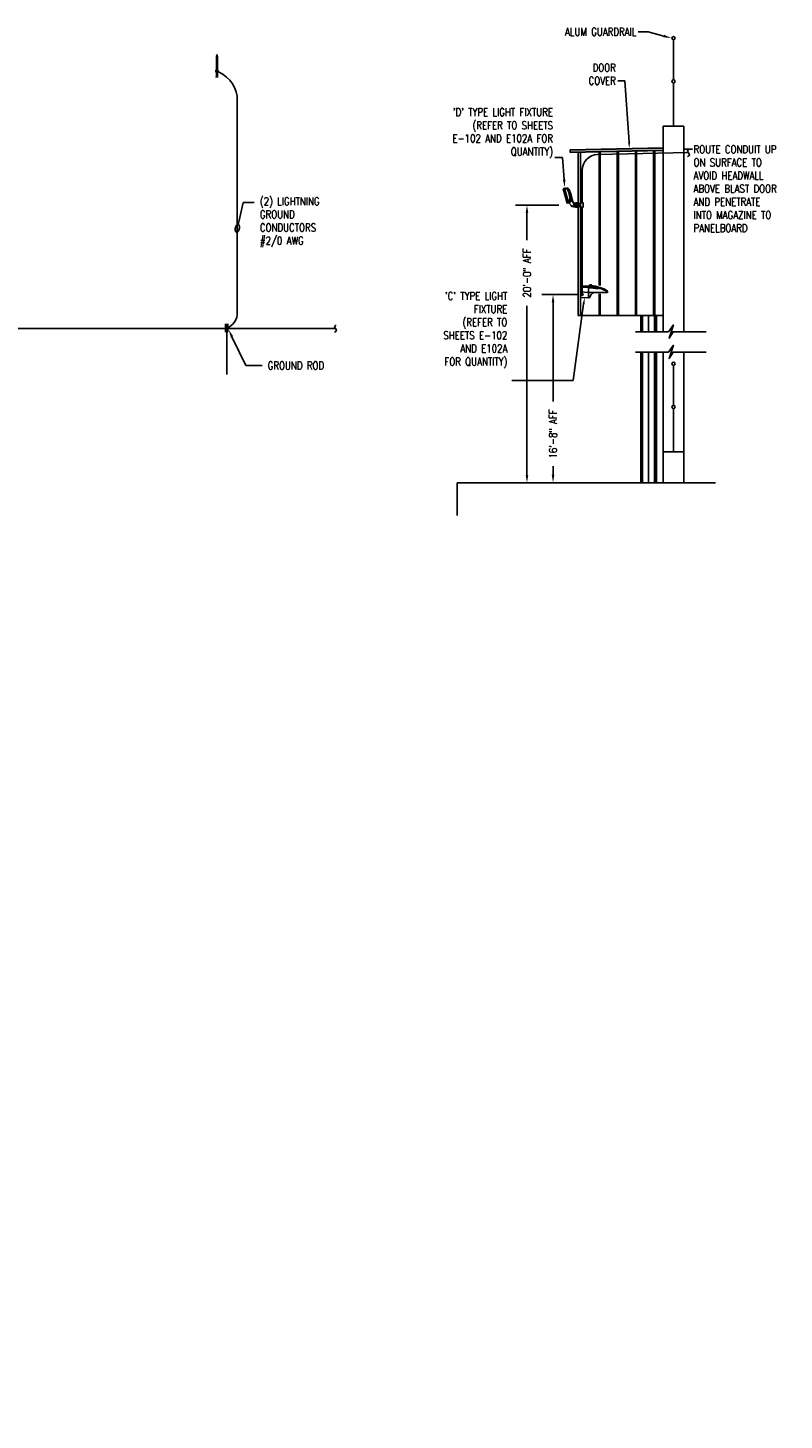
# Model space of a CAD drawing. Header units: inches. Extents: x 0 to 168, y 0 to 44.
# Tile 3 of 3: x 156 to 168, y 22 to 44. Entities that reach past the tile are written whole.
import ezdxf
from ezdxf import colors
from ezdxf.entities.mleader import LeaderData, LeaderLine
from ezdxf.math import Vec2, Vec3

# ---------------------------------------------------------------- set-up
doc = ezdxf.new("R2010")
doc.units = ezdxf.units.IN
doc.header["$MEASUREMENT"] = 0
for name, color, linetype in [('E-ANNO-DIMS', 1, 'Continuous'), ('E-ANNO-TEXT', 2, 'Continuous'), ('E-DETL', 2, 'Continuous'), ('E-DETL-GRPH', 3, 'Continuous'), ('E-ELEC-FIXT', 91, 'Continuous'), ('G-Anno-Std-Scrn', 8, 'Continuous')]:
    doc.layers.add(name, color=color, linetype=linetype)
doc.styles.add('Annotative', font='romans.shx', dxfattribs={"width": 0.8, "height": 0.125})
doc.dimstyles.new('Annotative', dxfattribs={"dimscale": 0, "dimtxt": 0.125, "dimasz": 0.125, "dimexe": 0.179688, "dimexo": 0.0625, "dimgap": 0.09, "dimtad": 1, "dimdec": 3, "dimzin": 3, "dimdsep": 46, "dimlunit": 4, "dimtxsty": 'Annotative', "dimcen": 0.09, "dimclrt": 2, "dimazin": 2, "dimtfac": 1, "dimtdec": 3, "dimtmove": 1, "dimatfit": 3, "dimfxl": 1, "dimtfill": 1, "dimfrac": 2, "dimtolj": 1, "dimtzin": 0, "dimarcsym": 0})

# ---------------------------------------------------------------- blocks, each defined once
blk = doc.blocks.new('*D10')
at = {"layer": 'E-ANNO-DIMS', "color": 0, "lineweight": -2, "transparency": 16777216}
for p, q in [((164.539, 41.396), (163.854, 41.396)), ((164.034, 41.271), (164.034, 40.84)), ((164.034, 37.112), (164.034, 39.798)), ((165.442, 36.987), (163.854, 36.987))]:
    blk.add_line(p, q, dxfattribs=at)
at = {"layer": 'E-ANNO-DIMS', "color": 0, "transparency": 16777216}
for points in [[(164.013, 41.271), (164.055, 41.271), (164.034, 41.396)], [(164.013, 37.112), (164.055, 37.112), (164.034, 36.987)]]:
    blk.add_solid(points, dxfattribs=at)
at = {"layer": 'E-ANNO-DIMS', "color": 2, "lineweight": -3, "transparency": 16777216, "insert": (164.034, 40.319), "char_height": 0.125, "attachment_point": 5, "rotation": 90, "style": 'Annotative', "bg_fill": 3, "box_fill_scale": 1.25, "bg_fill_color": 256, "bg_fill_true_color": 13158600, "bg_fill_transparency": 0}
blk.add_mtext('\\A1;20\'-0" AFF', dxfattribs=at)
blk = doc.blocks.new('*D11')
at = {"layer": 'E-ANNO-DIMS', "color": 0, "lineweight": -2, "transparency": 16777216}
for p, q in [((164.829, 39.975), (164.268, 39.975)), ((164.448, 39.85), (164.448, 38.277)), ((164.448, 37.114), (164.448, 37.249)), ((165.377, 36.989), (164.268, 36.989))]:
    blk.add_line(p, q, dxfattribs=at)
at = {"layer": 'E-ANNO-DIMS', "color": 0, "transparency": 16777216}
for points in [[(164.427, 39.85), (164.469, 39.85), (164.448, 39.975)], [(164.427, 37.114), (164.469, 37.114), (164.448, 36.989)]]:
    blk.add_solid(points, dxfattribs=at)
at = {"layer": 'E-ANNO-DIMS', "color": 2, "lineweight": -3, "transparency": 16777216, "insert": (164.448, 37.763), "char_height": 0.125, "attachment_point": 5, "rotation": 90, "style": 'Annotative', "bg_fill": 3, "box_fill_scale": 1.25, "bg_fill_color": 256, "bg_fill_true_color": 13158600, "bg_fill_transparency": 0}
blk.add_mtext('\\A1;16\'-8" AFF', dxfattribs=at)
blk = doc.blocks.new('E-DT01$0$EF - AIR TERMINAL - FB - Lightning Protection - Air Terminal-V5-Section 1')
for p, q in [((-168.4, 290), (-168.4, 268)), ((-168.4, 290), (-168, 290)), ((-168, 290), (-167.6, 290)), ((-167.6, 268), (-167.6, 290)), ((-168.5, 268), (-168.8, 266)), ((-168.5, 268), (-168, 268)), ((-168, 268), (-167.5, 268)), ((-167.3, 266), (-167.5, 268))]:
    blk.add_line(p, q)
at = {"flags": 128}
for points in [[(-168.4, 290), (-168.4, 290.2), (-168.4, 290.4), (-168.4, 290.6), (-168.3, 290.8), (-168.3, 291), (-168.3, 291.2), (-168.2, 291.5), (-168.1, 291.7), (-168.1, 291.9), (-168, 292)], [(-168, 292), (-167.9, 291.8), (-167.9, 291.6), (-167.8, 291.4), (-167.8, 291.2), (-167.7, 291), (-167.7, 290.8), (-167.7, 290.6), (-167.7, 290.4), (-167.6, 290.2), (-167.6, 290)]]:
    blk.add_lwpolyline(points, dxfattribs=at)
blk = doc.blocks.new('Loop_2')
at = {"color": 1}
blk.add_line((-0.5, 0), (-1, 0), dxfattribs=at)
blk.add_lwpolyline([(0, 0.25, 0.050817), (-0.2, 0.23, 0.064661), (-0.35, 0.18, 0.10407), (-0.47, 0.08, 0.175425), (-0.5, 0, 0.175425), (-0.47, -0.08, 0.10407), (-0.35, -0.18, 0.064661), (-0.2, -0.23, 0.050817), (0, -0.25, 0.050817), (0.2, -0.23, 0.064661), (0.35, -0.18, 0.10407), (0.47, -0.08, 0.175425), (0.5, 0, 0.175425), (0.47, 0.08, 0.10407), (0.35, 0.18, 0.064661), (0.2, 0.23, 0.050817)], format="xyb", close=True, dxfattribs=at)

msp = doc.modelspace()

# ---------------------------------------------------------------- linework, layer by layer
at = {"layer": 'E-DETL', "lineweight": -3, "const_width": 0.032, "elevation": 0.0228}
for points in [[(159.127, 43.5232, 1), (159.095, 43.5232)], [(159.127, 43.5232, -1), (159.095, 43.5232)]]:
    msp.add_lwpolyline(points, format="xyb", dxfattribs=at)
at = {"layer": 'E-DETL', "lineweight": -3}
msp.add_open_spline([(166.6092, 42.2831), (166.6003, 42.2729), (166.5836, 42.2635), (166.5824, 42.2523), (166.5814, 42.2433), (166.5928, 42.233), (166.598, 42.2233), (166.6033, 42.2132), (166.6154, 42.202), (166.614, 42.193), (166.6121, 42.1819), (166.5934, 42.1736), (166.5832, 42.1638)], degree=3, knots=[0, 0, 0, 0, 0.5537121, 0.5537121, 0.5537121, 1, 1, 1, 1.446153, 1.446153, 1.446153, 2, 2, 2, 2], dxfattribs=at)
at = {"layer": 'E-DETL-GRPH', "lineweight": -3}
for p, q in [((164.6108, 41.6481), (164.6356, 41.6549)), ((164.6334, 41.6582), (164.653, 41.6636)), ((164.712, 41.5861), (164.7255, 41.5891)), ((164.738, 41.5109), (164.7294, 41.5425))]:
    msp.add_line(p, q, dxfattribs=at)
for points in [[(165.7568, 39.3862), (166.2796, 39.3862), (166.3589, 39.494), (166.2918, 39.2825), (166.3528, 39.3862), (166.8797, 39.3862)], [(165.7568, 39.0617), (166.2796, 39.0617), (166.3589, 39.1695), (166.2897, 38.958), (166.3528, 39.0617), (166.8797, 39.0617)]]:
    msp.add_lwpolyline(points, dxfattribs=at)
for centre, radius, start, end in [((164.646, 41.6167), 0.0396, 27.35964, 105.21349), ((164.6489, 41.6135), 0.0473, 65.14483, 101.51224), ((164.6648, 41.6161), 0.049, 74.06991, 103.99167), ((164.6536, 41.6203), 0.0392, 28.22, 67.20121), ((164.664, 41.6216), 0.0439, 38.59272, 71.15215), ((164.3466, 41.476), 0.3704, 18.75846, 25.42181), ((164.3802, 41.4678), 0.3522, 12.81207, 29.06063), ((164.6302, 41.5981), 0.085, 25.26691, 36.72175), ((164.4344, 41.4972), 0.3053, 17.62813, 26.72208), ((164.7279, 41.5418), 0.00164, 22.97613, 164.13506), ((164.7364, 41.5106), 0.00168, 318.14797, 11.32633)]:
    msp.add_arc(centre, radius, start, end, dxfattribs=at)
at = {"layer": 'G-Anno-Std-Scrn', "lineweight": -3}
for p, q in [((166.361, 43.3843), (166.361, 44.0202)), ((166.361, 43.3334), (166.361, 42.6466)), ((166.525, 42.6466), (166.1971, 42.6466)), ((166.1971, 42.6466), (166.1971, 39.3857)), ((166.525, 39.3862), (166.525, 42.6466)), ((166.1971, 42.3051), (164.7217, 42.2744)), ((164.7217, 42.2703), (166.1971, 42.301)), ((164.7217, 42.2744), (164.7217, 42.2334)), ((164.7217, 42.2375), (166.1971, 42.2682)), ((164.7217, 42.2334), (166.1971, 42.2641)), ((165.7553, 42.2549), (165.7553, 39.6412)), ((165.7733, 42.2553), (165.7733, 39.6412)), ((166.0438, 42.2609), (166.0438, 39.6412)), ((166.0619, 42.2613), (166.0619, 39.6412)), ((166.525, 42.2826), (166.8203, 42.2826)), ((165.8421, 39.3862), (165.8421, 39.6412)), ((165.8558, 39.3862), (165.8558, 39.6412)), ((165.8694, 39.6412), (165.8694, 39.3862)), ((165.9651, 39.3862), (165.9651, 39.6412)), ((166.0607, 39.6412), (166.0607, 39.3862)), ((166.0743, 39.3862), (166.0743, 39.6412)), ((166.088, 39.3862), (166.088, 39.6412)), ((165.8421, 39.0617), (165.8421, 36.9887)), ((165.8558, 39.0617), (165.8558, 36.9887)), ((165.8694, 36.9887), (165.8694, 39.0617)), ((165.9651, 39.0617), (165.9651, 36.9887)), ((166.0607, 36.9887), (166.0607, 39.0617)), ((166.0743, 39.0617), (166.0743, 36.9887)), ((166.088, 39.0617), (166.088, 36.9887)), ((166.1971, 36.9887), (166.1971, 39.0617)), ((166.525, 39.0617), (166.525, 36.9887)), ((166.361, 38.2166), (166.361, 38.8526)), ((166.361, 38.1658), (166.361, 37.4789)), ((166.1971, 37.4789), (166.525, 37.4789)), ((162.9253, 36.9887), (167.0297, 36.9887)), ((162.9253, 36.9887), (162.9253, 36.4693))]:
    msp.add_line(p, q, dxfattribs=at)
for centre in [(166.361, 44.0457), (166.361, 43.3589), (166.361, 38.878), (166.361, 38.1912)]:
    msp.add_circle(centre, 0.0254, dxfattribs=at)

# ---------------------------------------------------------------- block references
at = {"layer": 'E-ELEC-FIXT', "lineweight": -3, "xscale": 0.014, "yscale": 0.014, "zscale": 0.014}
msp.add_blockref('E-DT01$0$EF - AIR TERMINAL - FB - Lightning Protection - Air Terminal-V5-Section 1', (161.4649, 39.6961, 0.0228), dxfattribs=at)

# ---------------------------------------------------------------- leaders
at = {"layer": 'E-ANNO-TEXT', "lineweight": -3}
ml = msp.add_multileader_mtext('Standard', dxfattribs=at)
ml.set_content('ALUM GUARDRAIL', color=256, style='Annotative')
ml.set_leader_properties(color=1, linetype='ByLayer', lineweight=-1)
ml.build(insert=Vec2(0, 0))
ml.multileader.update_dxf_attribs({"text_right_attachment_type": 3, "dogleg_length": 0.34, "arrow_head_size": 0.125})
ctx = ml.context
ctx.base_point, ctx.char_height, ctx.arrow_head_size, ctx.landing_gap_size, ctx.plane_origin = Vec3(164.4668, 44.1476), 0.125, 0.125, 0.0312, Vec3(164.9087, 45.6154)
ctx.right_attachment, ctx.text_align_type = 3, 2
notes = []
notes.append((ctx, [(1, (1, 1, 0), (165.9581, 44.1476), (-1, 0), 0.1573, [(0, [(166.3259, 44.0474)], 0, [])])]))
ctx.mtext.insert, ctx.mtext.width, ctx.mtext.alignment, ctx.mtext.flow_direction = Vec3(165.7695, 44.2101), 1.27744, 3, 5
ml = msp.add_multileader_mtext('Standard', dxfattribs=at)
ml.set_content('DOOR COVER', color=256, style='Annotative')
ml.set_leader_properties(color=1, linetype='ByLayer', lineweight=-1)
ml.build(insert=Vec2(0, 0))
ml.multileader.update_dxf_attribs({"text_right_attachment_type": 3, "dogleg_length": 0.36, "arrow_head_size": 0.1})
ctx = ml.context
ctx.base_point, ctx.char_height, ctx.arrow_head_size, ctx.landing_gap_size, ctx.plane_origin = Vec3(164.9607, 43.5776), 0.125, 0.1, 0.0312, Vec3(164.2652, 44.2758)
ctx.right_attachment, ctx.text_align_type = 3, 2
notes.append((ctx, [(1, (1, 1, 0), (165.59, 43.3693), (-1, 0), 0.1143, [(0, [(165.6607, 42.2939)], 0, [])])]))
ctx.mtext.insert, ctx.mtext.width, ctx.mtext.alignment, ctx.mtext.flow_direction = Vec3(165.4444, 43.6401), 0.726455, 3, 5
ml = msp.add_multileader_mtext('Standard', dxfattribs=at)
ml.set_content("'D' TYPE LIGHT FIXTURE\\P(REFER TO SHEETS \\PE-102 AND E102A FOR QUANTITY)", color=256, style='Annotative')
ml.set_leader_properties(color=1, linetype='ByLayer', lineweight=-1)
ml.build(insert=Vec2(0, 0))
ml.multileader.update_dxf_attribs({"text_right_attachment_type": 3, "dogleg_length": 0.34, "arrow_head_size": 0.125})
ctx = ml.context
ctx.base_point, ctx.char_height, ctx.arrow_head_size, ctx.landing_gap_size, ctx.plane_origin = Vec3(162.6057, 42.8503), 0.125, 0.125, 0.0312, Vec3(165.0603, 42.7513)
ctx.right_attachment, ctx.text_align_type = 3, 2
notes.append((ctx, [(0, (1, 1, 0), (164.5976, 42.1539), (-1, 0), 0.1199, [(0, [(164.6331, 41.6781)], 0, [])])]))
ctx.mtext.insert, ctx.mtext.width, ctx.mtext.alignment, ctx.mtext.flow_direction = Vec3(164.4465, 42.9336), 1.829821, 3, 5
for ctx, leaders in notes:
    for number, flags, end, landing, length, lines in leaders:
        leader = LeaderData()
        leader.index, (leader.has_last_leader_line, leader.has_dogleg_vector, leader.attachment_direction) = number, flags
        leader.last_leader_point, leader.dogleg_vector, leader.dogleg_length = Vec3(end), Vec3(landing), length
        for number, points, colour, breaks in lines:
            line = LeaderLine()
            line.index, line.vertices, line.color, line.breaks = number, Vec3.list(points), colors.encode_raw_color(colour), breaks
            leader.lines.append(line)
        ctx.leaders.append(leader)

# ---------------------------------------------------------------- next in the draw order: dimensions: what is measured, and where the dimension line sits
at = {"layer": 'E-ANNO-DIMS', "lineweight": -3}
dim = msp.add_linear_dim(base=(164.0342, 36.9874), p1=(164.6015, 41.3961), p2=(165.5045, 36.9874), angle=90, text='20\'-0" AFF', dimstyle='Annotative', override={"dimpost": '\\X'}, dxfattribs=at)
dim.commit()
dim.dimension.update_dxf_attribs({"geometry": '*D10', "text_midpoint": (164.0342, 40.3189), "dimtype": 160, "text_rotation": 90})

# ---------------------------------------------------------------- next in the draw order: linework, layer by layer
at = {"layer": 'E-DETL', "lineweight": -3}
msp.add_lwpolyline([(164.9106, 41.4297), (164.9106, 41.9487, -0.4080958), (165.1554, 42.1987), (166.5945, 42.2288)], format="xyb", dxfattribs=at)
msp.add_lwpolyline([(164.8708, 41.4297), (164.9282, 41.4297), (164.9282, 41.3653), (164.8708, 41.3653)], close=True, dxfattribs=at)
at = {"layer": 'E-DETL-GRPH', "lineweight": -3}
for p, q in [((164.6187, 41.6583), (164.681, 41.4308)), ((164.627, 41.661), (164.6894, 41.4331)), ((164.7591, 41.4666), (164.7254, 41.5896)), ((164.6639, 41.4542), (164.6937, 41.4624)), ((164.6898, 41.4332), (164.6902, 41.4325)), ((164.714, 41.4918), (164.7316, 41.4924)), ((164.7316, 41.4924), (164.7443, 41.497)), ((164.7327, 41.5054), (164.7376, 41.5095)), ((164.7571, 41.4656), (164.7411, 41.5242)), ((164.7866, 41.3686), (164.7866, 41.4266)), ((164.7948, 41.367), (164.7948, 41.4281)), ((164.8005, 41.3659), (164.8005, 41.4291)), ((164.8138, 41.365), (164.8138, 41.4301)), ((165.0083, 40.0948), (164.8863, 40.0884)), ((165.053, 40.1165), (165.0084, 40.1165)), ((165.0433, 40.0935), (165.0084, 40.0935))]:
    msp.add_line(p, q, dxfattribs=at)
msp.add_lwpolyline([(164.6086, 41.656), (164.6323, 41.6625), (164.6947, 41.4346), (164.671, 41.4281)], close=True, dxfattribs=at)
msp.add_lwpolyline([(164.7393, 41.385), (164.701, 41.4344), (164.759, 41.4666), (164.7785, 41.4053, -0.8606004)], format="xyb", close=True, dxfattribs=at)
msp.add_lwpolyline([(164.7365, 41.3886, 0.2578236), (164.7534, 41.375), (164.8063, 41.3648), (164.8438, 41.3657), (164.8438, 41.4297), (164.8064, 41.4301), (164.7725, 41.4242)], format="xyb", dxfattribs=at)
for points in [[(164.8438, 41.4102), (164.8708, 41.4096), (164.8708, 41.3859), (164.8438, 41.3851)], [(165.0543, 40.1164), (165.0543, 40.1305), (165.0323, 40.1305), (165.0323, 40.1165)]]:
    msp.add_lwpolyline(points, dxfattribs=at)
for centre in [(164.777, 41.4207), (164.783, 41.3827), (164.7838, 41.4029)]:
    msp.add_circle(centre, 0.00198, dxfattribs=at)
for centre, radius, start, end in [((164.4096, 41.4958), 0.3044, 359.23286, 19.0338), ((164.6756, 41.4996), 0.0687, 282.28918, 357.83884), ((164.6818, 41.4922), 0.0321, 291.70394, 359.12146), ((164.6762, 41.4906), 0.0558, 288.38292, 341.11315), ((164.3449, 41.4632), 0.3877, 5.06227, 12.31787), ((164.8351, 41.5423), 0.1088, 180.01787, 199.81557), ((164.6753, 41.4897), 0.0563, 342.3019, 7.87793), ((164.3438, 41.4636), 0.4019, 4.7666, 12.35247), ((164.7677, 41.3783), 0.00198, 29.96681, 204.88008)]:
    msp.add_arc(centre, radius, start, end, dxfattribs=at)
at = {"layer": 'G-Anno-Std-Scrn', "lineweight": -3}
for p, q in [((165.1783, 42.2429), (165.1783, 40.1217)), ((165.1963, 42.2433), (165.1963, 40.1171))]:
    msp.add_line(p, q, dxfattribs=at)

# ---------------------------------------------------------------- next in the draw order: dimensions: what is measured, and where the dimension line sits
at = {"layer": 'E-ANNO-DIMS', "lineweight": -3}
dim = msp.add_linear_dim(base=(164.448, 36.9887), p1=(164.8917, 39.9754), p2=(165.4397, 36.9887), angle=90, text='16\'-8" AFF', dimstyle='Annotative', override={"dimpost": '\\X'}, dxfattribs=at)
dim.commit()
dim.dimension.update_dxf_attribs({"geometry": '*D11', "text_midpoint": (164.448, 37.7629), "dimtype": 160, "text_rotation": 90})

# ---------------------------------------------------------------- next in the draw order: linework, layer by layer
at = {"layer": 'E-DETL', "lineweight": -3}
msp.add_lwpolyline([(164.9106, 39.9752), (164.9106, 41.3653)], dxfattribs=at)
at = {"layer": 'E-DETL-GRPH', "lineweight": -3}
for p, q in [((165.0078, 40.0095), (164.8863, 40.0182)), ((165.1592, 40.0665), (165.1592, 40.0983)), ((165.3138, 40.009), (165.3138, 40.0312)), ((164.9081, 39.9752), (164.8961, 39.9752)), ((164.9107, 39.9898), (164.9107, 39.9778)), ((164.9107, 39.9727), (164.9107, 39.9607)), ((164.9132, 39.9752), (164.9252, 39.9752)), ((165.3138, 40.009), (165.0084, 40.009)), ((165.028, 39.9218), (165.0084, 39.9218))]:
    msp.add_line(p, q, dxfattribs=at)
msp.add_lwpolyline([(165.0084, 40.1165), (165.0084, 39.9218), (164.8863, 39.9295), (164.8863, 40.1097)], close=True, dxfattribs=at)
msp.add_circle((164.9106, 39.9752), 0.0146, dxfattribs=at)
for centre, radius, start, end in [((165.0039, 39.3312), 0.7515, 78.07467, 89.65784), ((165.0231, 39.4455), 0.6483, 63.35973, 88.21387), ((165.009, 39.5403), 0.5779, 58.16166, 85.62456), ((165.145, 39.8967), 0.1197, 110.20933, 167.91675)]:
    msp.add_arc(centre, radius, start, end, dxfattribs=at)
at = {"layer": 'G-Anno-Std-Scrn', "lineweight": -3}
for p, q in [((164.8447, 39.6412), (164.8447, 42.236)), ((164.8856, 42.2369), (164.8856, 39.6412)), ((165.4668, 42.2489), (165.4668, 39.6412)), ((165.4848, 42.2493), (165.4848, 39.6412)), ((165.1783, 39.9854), (165.1783, 39.6412)), ((165.1963, 39.9854), (165.1963, 39.6412)), ((166.1971, 39.6412), (164.8447, 39.6412))]:
    msp.add_line(p, q, dxfattribs=at)

# ---------------------------------------------------------------- next in the draw order: leaders
at = {"layer": 'E-ANNO-TEXT', "lineweight": -3}
ml = msp.add_multileader_mtext('Standard', dxfattribs=at)
ml.set_content("'C' TYPE LIGHT FIXTURE (REFER TO SHEETS E-102 AND E102A FOR QUANTITY)", color=256, style='Annotative')
ml.set_leader_properties(color=1, linetype='ByLayer', lineweight=-1)
ml.build(insert=Vec2(0, 0))
ml.multileader.update_dxf_attribs({"text_right_attachment_type": 3, "dogleg_length": 0.1143, "arrow_head_size": 0.1})
ctx = ml.context
ctx.base_point, ctx.char_height, ctx.arrow_head_size, ctx.landing_gap_size, ctx.plane_origin = Vec3(162.5878, 39.9326), 0.125, 0.1, 0.072, Vec3(164.1904, 39.867)
ctx.right_attachment, ctx.text_align_type = 3, 2
notes = []
notes.append((ctx, [(0, (1, 1, 0), (164.766, 38.6112), (-1, 0), 0.9723, [(0, [(164.9474, 39.9256)], 0, [])])]))
ctx.mtext.insert, ctx.mtext.width, ctx.mtext.alignment, ctx.mtext.flow_direction = Vec3(163.7217, 40.0159), 1.117413, 3, 5
for ctx, leaders in notes:
    for number, flags, end, landing, length, lines in leaders:
        leader = LeaderData()
        leader.index, (leader.has_last_leader_line, leader.has_dogleg_vector, leader.attachment_direction) = number, flags
        leader.last_leader_point, leader.dogleg_vector, leader.dogleg_length = Vec3(end), Vec3(landing), length
        for number, points, colour, breaks in lines:
            line = LeaderLine()
            line.index, line.vertices, line.color, line.breaks = number, Vec3.list(points), colors.encode_raw_color(colour), breaks
            leader.lines.append(line)
        ctx.leaders.append(leader)

# ---------------------------------------------------------------- next in the draw order: leaders
ml = msp.add_multileader_mtext('Standard', dxfattribs=at)
ml.set_content('ROUTE CONDUIT UP ON SURFACE TO AVOID HEADWALL ABOVE BLAST DOOR AND PENETRATE INTO MAGAZINE TO PANELBOARD', color=256, style='Annotative')
ml.set_leader_properties(color=1, linetype='ByLayer', lineweight=-1)
ml.build(insert=Vec2(0, 0))
ml.multileader.update_dxf_attribs({"text_right_attachment_type": 3, "dogleg_length": 0.34, "arrow_head_size": 0.125})
ctx = ml.context
ctx.base_point, ctx.char_height, ctx.arrow_head_size, ctx.landing_gap_size, ctx.plane_origin = Vec3(166.6478, 42.2815), 0.125, 0.125, 0.0312, Vec3(166.652, 42.2225)
ctx.right_attachment = 3
notes = []
notes.append((ctx, [(0, (0, 0, 0), (0, 0), (1, 0), 1, [])]))
ctx.mtext.insert, ctx.mtext.width, ctx.mtext.flow_direction = Vec3(166.679, 42.344), 1.438232, 5
ctx.mtext.has_bg_fill, ctx.mtext.bg_color, ctx.mtext.bg_scale_factor, ctx.mtext.bg_transparency, ctx.mtext.use_window_bg_color = 1, -1073741824, 1.1, 0, 1
for ctx, leaders in notes:
    for number, flags, end, landing, length, lines in leaders:
        leader = LeaderData()
        leader.index, (leader.has_last_leader_line, leader.has_dogleg_vector, leader.attachment_direction) = number, flags
        leader.last_leader_point, leader.dogleg_vector, leader.dogleg_length = Vec3(end), Vec3(landing), length
        for number, points, colour, breaks in lines:
            line = LeaderLine()
            line.index, line.vertices, line.color, line.breaks = number, Vec3.list(points), colors.encode_raw_color(colour), breaks
            leader.lines.append(line)
        ctx.leaders.append(leader)

# ---------------------------------------------------------------- next in the draw order: linework, layer by layer
at = {"layer": 'E-DETL', "lineweight": -3}
for p, q in [((160.994, 39.4353, 0.0171), (148.3362, 39.4353, 0.0171)), ((159.2493, 39.5104, 0.0139), (159.2493, 39.3855, 0.0139)), ((159.2493, 39.3855, 0.0139), (159.2832, 39.3855, 0.0139)), ((159.2666, 39.5104, 0.0139), (159.2666, 38.7051, 0.0114)), ((159.2832, 39.3855, 0.0139), (159.2832, 39.5104, 0.0139))]:
    msp.add_line(p, q, dxfattribs=at)
at = {"layer": 'E-DETL', "lineweight": -3, "elevation": 0.0228}
msp.add_lwpolyline([(159.111, 43.5232), (159.1463, 43.5068, -0.2917863), (159.4355, 43.0534), (159.4355, 39.6823, -0.2690191), (159.3096, 39.4653), (159.2456, 39.4287)], format="xyb", dxfattribs=at)
at = {"layer": 'E-DETL', "lineweight": -3, "const_width": 0.032, "elevation": 0.0171}
for points in [[(159.2836, 39.4402, 1), (159.2516, 39.4402)], [(159.2836, 39.4402, -1), (159.2516, 39.4402)]]:
    msp.add_lwpolyline(points, format="xyb", dxfattribs=at)
at = {"layer": 'E-DETL', "lineweight": -3}
for radius in [0.00598, 0.00498, 0.00415, 0.00346, 0.00288, 0.0024, 0.002, 0.00167]:
    msp.add_circle((159.266, 39.4353, 0.0171), radius, dxfattribs=at)
msp.add_open_spline([(161.0045, 39.4965, 0.0171), (160.9955, 39.4862, 0.0171), (160.9789, 39.4768, 0.0171), (160.9776, 39.4657, 0.0171), (160.9766, 39.4567, 0.0171), (160.988, 39.4463, 0.0171), (160.9932, 39.4367, 0.0171), (160.9986, 39.4266, 0.0171), (161.0107, 39.4154, 0.0171), (161.0092, 39.4064, 0.0171), (161.0074, 39.3953, 0.0171), (160.9887, 39.3869, 0.0171), (160.9784, 39.3772, 0.0171)], degree=3, knots=[0, 0, 0, 0, 0.5537121, 0.5537121, 0.5537121, 1, 1, 1, 1.446153, 1.446153, 1.446153, 2, 2, 2, 2], dxfattribs=at)

# ---------------------------------------------------------------- next in the draw order: leaders
at = {"layer": 'E-ANNO-TEXT', "lineweight": -3}
ml = msp.add_multileader_mtext('Standard', dxfattribs=at)
ml.set_content('GROUND ROD', color=256, style='Annotative')
ml.set_leader_properties(color=1, linetype='ByLayer', lineweight=-1)
ml.build(insert=Vec2(0, 0))
ml.multileader.update_dxf_attribs({"text_left_attachment_type": 3, "text_right_attachment_type": 3, "dogleg_length": 0.2596, "arrow_head_size": 0.125})
ctx = ml.context
ctx.base_point, ctx.char_height, ctx.arrow_head_size, ctx.landing_gap_size, ctx.plane_origin = Vec3(159.8277, 38.8487, 0.0171), 0.125, 0.125, 0.09, Vec3(160.2395, 38.8487, 0.0171)
ctx.left_attachment, ctx.right_attachment = 3, 3
notes = []
notes.append((ctx, [(0, (1, 1, 0), (159.5681, 38.8487, 0.0171), (1, 0), 0.2596, [(0, [(159.2965, 39.4199, 0.0171)], 0, [])])]))
ctx.mtext.insert, ctx.mtext.flow_direction = Vec3(159.9177, 38.9112, 0.0171), 5
for ctx, leaders in notes:
    for number, flags, end, landing, length, lines in leaders:
        leader = LeaderData()
        leader.index, (leader.has_last_leader_line, leader.has_dogleg_vector, leader.attachment_direction) = number, flags
        leader.last_leader_point, leader.dogleg_vector, leader.dogleg_length = Vec3(end), Vec3(landing), length
        for number, points, colour, breaks in lines:
            line = LeaderLine()
            line.index, line.vertices, line.color, line.breaks = number, Vec3.list(points), colors.encode_raw_color(colour), breaks
            leader.lines.append(line)
        ctx.leaders.append(leader)

# ---------------------------------------------------------------- next in the draw order: leaders
ml = msp.add_multileader_mtext('Standard', dxfattribs=at)
ml.set_content('(2) LIGHTNING \\PGROUND\\PCONDUCTORS\\P#2/0 AWG ', color=256, style='Annotative')
ml.set_leader_properties(color=1, linetype='ByLayer', lineweight=-1)
ml.set_arrow_properties(name='Loop_2')
ml.build(insert=Vec2(0, 0))
ml.multileader.update_dxf_attribs({"text_right_attachment_type": 3, "dogleg_length": 0.1782, "arrow_head_size": 0.125})
ctx = ml.context
ctx.base_point, ctx.char_height, ctx.arrow_head_size, ctx.landing_gap_size, ctx.plane_origin = Vec3(159.7039, 41.4353, 0.0171), 0.125, 0.125, 0.09, Vec3(159.7519, 41.2015, 0.0171)
ctx.right_attachment = 3
notes = []
notes.append((ctx, [(0, (1, 1, 0), (159.5257, 41.4353, 0.0171), (1, 0), 0.1782, [(0, [(159.4355, 41.0272, 0.0171)], 0, [])])]))
ctx.mtext.insert, ctx.mtext.flow_direction = Vec3(159.7939, 41.5186, 0.0171), 5
ctx.mtext.has_bg_fill, ctx.mtext.bg_color, ctx.mtext.bg_scale_factor, ctx.mtext.bg_transparency, ctx.mtext.use_window_bg_color = 1, -1073741824, 1.2, 0, 1
for ctx, leaders in notes:
    for number, flags, end, landing, length, lines in leaders:
        leader = LeaderData()
        leader.index, (leader.has_last_leader_line, leader.has_dogleg_vector, leader.attachment_direction) = number, flags
        leader.last_leader_point, leader.dogleg_vector, leader.dogleg_length = Vec3(end), Vec3(landing), length
        for number, points, colour, breaks in lines:
            line = LeaderLine()
            line.index, line.vertices, line.color, line.breaks = number, Vec3.list(points), colors.encode_raw_color(colour), breaks
            leader.lines.append(line)
        ctx.leaders.append(leader)

doc.saveas('drawing.dxf')
